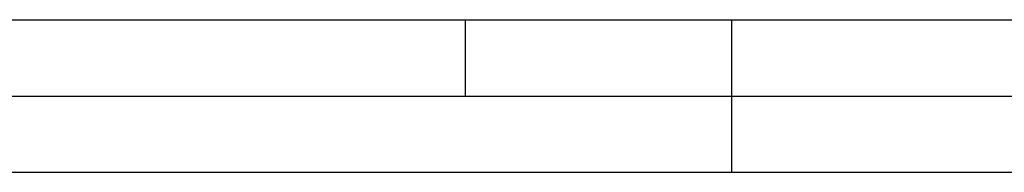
# Model space of a CAD drawing. Header units: millimetres. Extents: x 0 to 420, y 0 to 297.
# Tile 15 of 30: x 188 to 253, y 0 to 10. Entities that reach past the tile are written whole.
import ezdxf

# ---------------------------------------------------------------- set-up
doc = ezdxf.new("R2010")
doc.units = ezdxf.units.MM
doc.header["$LTSCALE"] = 23.1
doc.layers.get('0').update_dxf_attribs({"linetype": 'CONTINUOUS'})

msp = doc.modelspace()

# ---------------------------------------------------------------- linework, layer by layer
at = {"color": 7, "linetype": 'CONTINUOUS'}
for p, q in [((25, 10), (410, 10)), ((232.75, 0), (237.25, 0))]:
    msp.add_line(p, q, dxfattribs=at)
at = {"color": 2, "linetype": 'CONTINUOUS'}
for p, q in [((217.5, 5), (217.5, 10)), ((235, 0), (235, 10)), ((20, 5), (415, 5)), ((0, 0), (232.75, 0)), ((237.25, 0), (420, 0))]:
    msp.add_line(p, q, dxfattribs=at)

doc.saveas('drawing.dxf')
